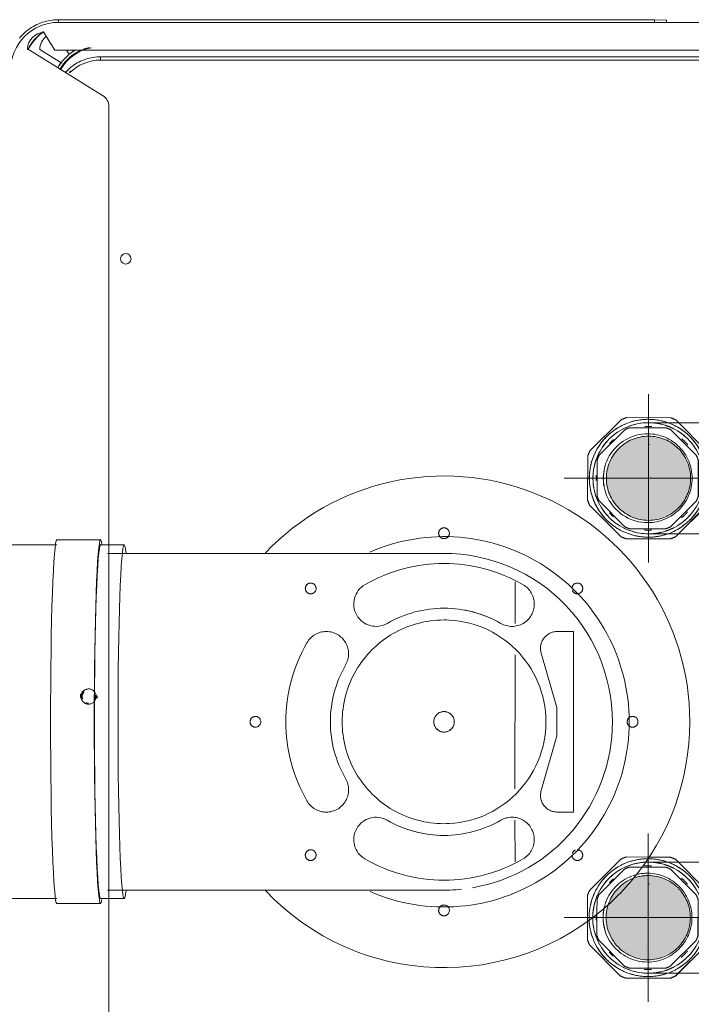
# Model space of a CAD drawing. Header units: millimetres. Extents: x -7237 to 20224, y 4737 to 43478.
# Tile 8 of 65: x 8120 to 8320, y 35945 to 36237. Entities that reach past the tile are written whole.
import ezdxf

# ---------------------------------------------------------------- set-up
doc = ezdxf.new("R2010")
doc.units = ezdxf.units.MM
doc.linetypes.add('ADSK_Осевая', pattern=[700, 500, -100, 0, -100])
doc.linetypes.add('ADSK_Скрыто', pattern=[300, 150, -150])
for name, color, linetype, lineweight in [('A-DETL-____-HDLN', 90, 'ADSK_Скрыто', 9), ('G-XREF-____-OTLN', 8, 'Continuous', 9), ('M-EQPM-____-OTLN', 50, 'Continuous', 20), ('P-PIPE-____-CNTR', 3, 'ADSK_Осевая', 20), ('P-PIPE-____-OTLN', 3, 'Continuous', 20)]:
    doc.layers.add(name, color=color, linetype=linetype, lineweight=lineweight)

# ---------------------------------------------------------------- blocks, each defined once
blk = doc.blocks.new('City Class FR - City Class F_iam-1558930-В_Этаж 02_Водопровод')
at = {"layer": 'A-DETL-____-HDLN'}
for p, q in [((16.49, -107.65), (-37.14, -107.77)), ((-37.14, -107.77), (-37.13, -112.62)), ((16.5, -112.5), (16.49, -107.65)), ((-30.74, -117.41), (-14.53, -112.72)), ((-14.53, -112.72), (-6.11, -112.7)), ((-6.11, -112.7), (10.13, -117.32)), ((-39.52, -125.18), (-51.87, -125.21)), ((9.64, -125.08), (-30.22, -125.16)), ((31.29, -125.03), (18.94, -125.06)), ((-43.96, -144.65), (-43.96, -144.66)), ((23.47, -147.74), (23.47, -147.74)), ((42.42, -245.6), (-62.48, -245.83))]:
    blk.add_line(p, q, dxfattribs=at)
for centre, major_axis, start_param, end_param in [((-10.37, -90.2), (-1.6, 0.07), 3.189473, 6.331065), ((-10.37, -90.2), (-1.6, 0.07), 0.04788, 3.189473), ((-49.93, -106.69), (-1.6, 0.07), 3.189473, 6.331065), ((29.27, -106.52), (-1.6, 0.07), 3.189473, 6.331065), ((-49.93, -106.69), (-1.6, 0.07), 0.04788, 1.618676), ((-49.93, -106.69), (-1.6, 0.07), 1.917265, 3.141593), ((29.27, -106.52), (-1.6, 0.07), 0.402025, 1.264023), ((29.27, -106.52), (-1.6, 0.07), 1.618676, 3.189473), ((-32.13, -112.6), (-4.99, 0.23), 0.04788, 1.897929), ((11.5, -112.51), (-4.99, 0.23), 1.339424, 3.189473), ((-10.24, -146.2), (-30.22, 1.38), 3.189473, 6.331065), ((-45.25, -126.09), (-6.62, 0.3), 2.665874, 5.807467), ((24.68, -125.94), (-6.62, 0.3), 3.713071, 6.854664), ((-10.24, -146.2), (-46.95, 2.15), 5.807467, 6.854664), ((-10.24, -146.2), (-46.95, 2.15), 2.665874, 3.713071), ((-10.24, -146.2), (-33.71, 1.54), 5.807467, 6.854664), ((-10.24, -146.2), (-33.71, 1.54), 5.807595, 6.331065), ((-10.24, -146.2), (-33.71, 1.54), 2.665874, 3.713071), ((-66.24, -146.32), (-1.6, 0.07), 3.189473, 6.331065), ((-10.24, -146.2), (-30.22, 1.38), 0.04788, 3.189473), ((-10.24, -146.2), (-33.71, 1.54), 2.665874, 3.189473), ((45.76, -146.08), (-1.6, 0.07), 3.189473, 6.331065), ((45.76, -146.08), (-1.6, 0.07), 0.04788, 3.189473), ((-66.24, -146.32), (-1.6, 0.07), 0.04788, 3.189473), ((-45.17, -166.46), (-6.62, 0.3), 0.571479, 3.713071), ((24.77, -166.31), (-6.62, 0.3), 5.807467, 8.949059), ((-30.36, -181.21), (-6.62, 0.3), 4.23667, 7.378263), ((-10.24, -146.2), (-33.71, 1.54), 1.095078, 2.142275), ((10.02, -181.12), (-6.62, 0.3), 2.142275, 5.283868), ((29.44, -185.71), (-1.6, 0.07), 3.189473, 6.331065), ((-49.76, -185.88), (-1.6, 0.07), 3.189473, 6.331065), ((-49.76, -185.88), (-1.6, 0.07), 0.04788, 3.189473), ((-10.24, -146.2), (-46.95, 2.15), 1.095078, 2.142275), ((29.44, -185.71), (-1.6, 0.07), 0.04788, 3.189473), ((-10.12, -202.2), (-1.6, 0.07), 3.189473, 6.331065), ((-10.12, -202.2), (-1.6, 0.07), 0.04788, 3.189473), ((-17.52, -251.77), (-2.25, 0.1), 3.189473, 6.331065), ((-17.51, -251.71), (-2, 0.09), 4.142626, 4.986416), ((-17.51, -251.66), (-2, 0.09), 4.177243, 4.89457), ((-17.52, -251.72), (-2.5, 0.11), 4.581485, 4.843332), ((-17.52, -251.77), (-2.25, 0.1), 0.04788, 3.189473), ((-17.51, -251.66), (-2, 0.09), 0.864511, 1.970028), ((-17.51, -251.71), (-2, 0.09), 0.899128, 1.95187), ((-17.52, -251.72), (-2.5, 0.11), 1.271607, 1.737534), ((-17.51, -251.71), (-2, 0.09), 2.752912, 3.141593)]:
    blk.add_ellipse(centre, major_axis=major_axis, ratio=0.999987, start_param=start_param, end_param=end_param, dxfattribs=at)
at = {"layer": 'G-XREF-____-OTLN'}
for p, q in [((-209.49, -262.24), (-210.12, 26.85)), ((-218.21, -24.17), (-218.08, -84.17)), ((-207.97, -40.43), (-207.52, -248.62)), ((-207.97, -40.43), (-207.52, -248.62)), ((-206.52, -248.62), (-206.97, -40.43)), ((-218.88, -84.17), (-218.72, -80.55)), ((-218.88, -84.17), (-218.5, -261.17)), ((-218.88, -84.17), (-218.5, -261.17)), ((-218.08, -84.17), (-217.7, -261.17)), ((157.57, -245.35), (42.47, -245.6)), ((-196.03, -248.01), (-209.81, -270.35)), ((-62.53, -245.83), (-192.63, -246.11)), ((-205.56, -260.11), (-209.64, -266.73)), ((-209.5, -258.73), (-208.19, -257.92)), ((-214.7, -265.48), (-209.49, -262.24))]:
    blk.add_line(p, q, dxfattribs=at)
at = {"layer": 'G-XREF-____-OTLN', "flags": 128}
for points in [[(-207.52, -248.62), (-207.51, -249.18), (-207.47, -249.74), (-207.42, -250.3), (-207.34, -250.85), (-207.24, -251.4), (-207.11, -251.95), (-206.97, -252.49), (-206.8, -253.02), (-206.61, -253.55), (-206.41, -254.07), (-206.18, -254.58), (-205.93, -255.08), (-205.66, -255.57), (-205.37, -256.05), (-205.06, -256.52), (-204.73, -256.98), (-204.39, -257.42), (-204.03, -257.85), (-203.65, -258.26), (-203.25, -258.66), (-202.84, -259.04)], [(-218.5, -261.17), (-218.48, -261.77), (-218.45, -262.36), (-218.38, -262.96), (-218.3, -263.56), (-218.19, -264.15), (-218.06, -264.73), (-217.9, -265.31), (-217.72, -265.88), (-217.52, -266.45), (-217.3, -267), (-217.05, -267.55), (-216.79, -268.09), (-216.5, -268.61), (-216.19, -269.13), (-215.86, -269.63), (-215.51, -270.12), (-215.14, -270.59), (-214.75, -271.05), (-214.35, -271.49), (-213.92, -271.92), (-213.48, -272.32), (-213.03, -272.71)]]:
    blk.add_lwpolyline(points, dxfattribs=at)
at = {"layer": 'G-XREF-____-OTLN'}
for centre, major_axis, ratio, start_param, end_param in [((-217.92, -80.55), (0.8, 0.002), 0.005175, 1.570548, 3.141345), ((-218.08, -84.17), (0.8, 0.002), 0.005175, 3.141593, 4.712141), ((-147.54, -241), (-1.55, 0.07), 0.999987, 3.189473, 6.331065), ((-147.54, -241), (-1.55, 0.07), 0.999987, 0.04788, 3.189473), ((-192.62, -250.11), (-4, 0.18), 0.999987, 4.760269, 5.77607), ((-197.35, -249.12), (-12.99, 0.59), 0.999987, 0.21953, 1.114499), ((-193.52, -248.54), (-13.99, 0.64), 0.999987, 0.04788, 0.106645), ((-206.52, -248.62), (1, 0.002), 0.005175, 3.141593, 4.712141), ((-193.52, -248.59), (-13.99, 0.64), 0.999987, 0.04788, 0.107322), ((-193.52, -248.6), (-12.99, 0.59), 0.999987, 0.04788, 0.833278), ((-197.35, -249.12), (-13.19, 0.6), 0.999987, 0.257568, 0.815669), ((-197.35, -249.12), (-13.99, 0.64), 0.999987, 0.603351, 0.701711), ((-197.35, -249.12), (-13.19, 0.6), 0.999987, 0.850861, 1.113796), ((-193.52, -248.59), (-13.99, 0.64), 0.999987, 0.786574, 0.889788), ((-193.52, -248.54), (-13.99, 0.64), 0.999987, 0.833278, 0.89147), ((-193.52, -248.54), (-13.19, 0.6), 0.999987, 0.777606, 0.833278), ((-217.7, -261.16), (0.8, 0.002), 0.005175, 3.141593, 4.712141), ((-203.5, -261.13), (-14.98, 0.69), 0.999987, 0.04788, 0.14622), ((-203.5, -261.14), (-14.19, 0.65), 0.999987, 0.04788, 1.618676), ((-197.35, -249.12), (-13.99, 0.64), 0.999987, 0.967623, 1.05857), ((-203.33, -257.52), (-14.16, 0.65), 0.999987, 0.650685, 1.160254), ((-203.33, -257.52), (-14.09, 0.64), 0.999987, 0.651395, 1.161353), ((-209.7, -265.35), (-4.99, 0.23), 0.999987, 0.072495, 1.594062), ((-209.53, -261.73), (-4.99, 0.23), 0.999987, 0.690904, 1.594062), ((-203.5, -261.13), (-14.98, 0.69), 0.999987, 0.778888, 0.889682)]:
    blk.add_ellipse(centre, major_axis=major_axis, ratio=ratio, start_param=start_param, end_param=end_param, dxfattribs=at)
for points, knots in [([(-209.59, -255.98), (-209.24, -256.62), (-208.52, -257.68), (-207.24, -259.09), (-205.85, -260.33), (-204.84, -261.02), (-204.24, -261.35)], [0.1029926, 0.1029926, 0.1029926, 0.1029926, 0.3333333, 0.5, 0.6666667, 0.8830029, 0.8830029, 0.8830029, 0.8830029]), ([(-203.82, -260.67), (-203.91, -260.62), (-204.45, -260.31), (-205.42, -259.64), (-206.69, -258.51), (-207.82, -257.25), (-208.74, -255.93), (-209.22, -254.98), (-209.43, -254.5)], [0.1365701, 0.1365701, 0.1365701, 0.1365701, 0.1666667, 0.3333333, 0.5, 0.6666667, 0.8333333, 1, 1, 1, 1])]:
    blk.add_open_spline(points, degree=3, knots=knots, dxfattribs=at)
blk = doc.blocks.new('City Class FR - City Class 25 FR-1559149-В_Этаж 02_Водопровод')
at = {"layer": 'A-DETL-____-HDLN'}
for p, q in [((-13.29, -146.04), (-13.29, -146.06)), ((-7.2, -146.34), (-7.2, -146.32))]:
    blk.add_line(p, q, dxfattribs=at)
for centre, start_param, end_param in [((-10.24, -146.2), 3.1873, 6.328892), ((-10.24, -146.18), 4.758096, 5.805294), ((-10.24, -146.18), 3.1873, 4.496297), ((-10.24, -146.18), 6.067093, 6.328892), ((-10.24, -146.18), 0.045707, 1.354704), ((-10.24, -146.18), 1.774157, 3.1873), ((-10.24, -146.2), 0.045707, 3.1873)]:
    blk.add_ellipse(centre, major_axis=(-3.04, 0.14), ratio=0.999987, start_param=start_param, end_param=end_param, dxfattribs=at)
blk.add_blockref('City Class FR - City Class F_iam-1558930-В_Этаж 02_Водопровод', (0, 0))
blk = doc.blocks.new('daa-oborudovanie-komplektkoaksialnogodymoxoda-sudliniteliami-1 - 60_100-V66-В_Этаж 02_Водопровод')
at = {"layer": 'A-DETL-____-HDLN', "color": 92}
blk.add_arc((0, 0), 73, 132.6161, 139.5045, dxfattribs=at)
at = {"layer": 'M-EQPM-____-OTLN', "color": 94}
for p, q in [((114.99, 54), (102, 54)), ((102, 52.5), (95, 52.5)), ((136.98, 52.5), (114.99, 52.5)), ((95, -52.5), (102, -52.5)), ((114.99, -52.5), (136.98, -52.5)), ((102, -54), (114.99, -54))]:
    blk.add_line(p, q, dxfattribs=at)
at = {"layer": 'M-EQPM-____-OTLN', "color": 94, "flags": 128}
for points in [[(100, 50), (96, 50), (92.01, 50), (88.03, 50), (84.07, 50), (80.13, 50), (76.23, 50), (72.36, 50), (68.54, 50), (64.77, 50), (61.06, 50), (57.41, 50), (53.82, 50), (50.31, 50), (46.88, 50), (43.54, 50), (40.28, 50), (37.12, 50), (34.06, 50), (31.11, 50), (28.26, 50), (25.54, 50), (22.93, 50), (20.44, 50), (18.08, 50), (15.85, 50), (13.76, 50), (11.8, 50), (9.99, 50), (8.32, 50), (6.8, 50), (5.42, 50), (4.2, 50), (3.13, 50), (2.21, 50), (1.46, 50), (0.85, 50), (0.41, 50), (0.13, 50), (0.01, 50), (0, 50)], [(0, -50), (0.08, -50), (0.32, -50), (0.72, -50), (1.28, -50), (1.99, -50), (2.87, -50), (3.89, -50), (5.08, -50), (6.41, -50), (7.89, -50), (9.52, -50), (11.3, -50), (13.22, -50), (15.27, -50), (17.47, -50), (19.79, -50), (22.24, -50), (24.82, -50), (27.52, -50), (30.33, -50), (33.25, -50), (36.28, -50), (39.42, -50), (42.65, -50), (45.97, -50), (49.38, -50), (52.87, -50), (56.43, -50), (60.07, -50), (63.76, -50), (67.52, -50), (71.33, -50), (75.18, -50), (79.08, -50), (83, -50), (86.96, -50), (90.93, -50), (94.92, -50), (98.92, -50), (100, -50)]]:
    blk.add_lwpolyline(points, dxfattribs=at)
at = {"layer": 'M-EQPM-____-OTLN', "color": 94}
for radius, start, end in [(73, 43.3605, 132.5771), (55, 66.4461, 180), (50, 88.0259, 95.986), (73, 139.5435, 180), (50, 99.6828, 180), (73, 180, 316.632), (55, 180, 293.6476), (50, 180, 273.1208)]:
    blk.add_arc((0, 0), radius, start, end, dxfattribs=at)
for centre, major_axis, start_param, end_param in [((102, 0), (0, 54), 0, 0.213423), ((102, 0), (0, 54), 3.141593, 6.283185), ((114.99, 0), (0, 54), 3.141593, 6.283185), ((95, 0), (0, 52.5), 0, 0.298494), ((95, 0), (0, 52.5), 3.141593, 6.283185), ((102, 0), (0, 52.5), 3.141593, 6.283185), ((95, 0), (0, 52.5), 2.842447, 3.141593), ((102, 0), (0, 54), 2.92817, 3.141593)]:
    blk.add_ellipse(centre, major_axis=major_axis, ratio=0.034899, start_param=start_param, end_param=end_param, dxfattribs=at)
blk = doc.blocks.new('ADSK_Полипропилен_Муфта с накидной гайкой - 25 х 3_4_-1254471-В_Этаж 02_Водопровод')
at = {"layer": 'A-DETL-____-HDLN', "color": 210}
for p, q in [((20789.07, 36118.69), (20779.81, 36109.47)), ((20803.72, 36119.31), (20790.65, 36119.34)), ((20797.98, 36118.8), (20797.97, 36118.8)), ((20814.51, 36109.39), (20805.29, 36118.65)), ((20790.24, 36115.78), (20782.55, 36108.13)), ((20802.43, 36116.32), (20791.59, 36116.34)), ((20811.43, 36108.07), (20803.78, 36115.76)), ((20797.58, 36111.31), (20797.52, 36111.31)), ((20811.24, 36108.32), (20811.48, 36108.07)), ((20779.16, 36107.9), (20779.13, 36094.82)), ((20781.99, 36106.78), (20781.97, 36095.94)), ((20811.97, 36095.87), (20811.99, 36106.72)), ((20812.04, 36106.72), (20812.02, 36095.87)), ((20815.13, 36094.75), (20815.16, 36107.82)), ((20815.16, 36107.82), (20815.23, 36107.81)), ((20815.23, 36107.81), (20815.2, 36094.74)), ((20782.52, 36094.59), (20790.17, 36086.9)), ((20803.72, 36086.87), (20811.4, 36094.53)), ((20815.2, 36094.74), (20815.13, 36094.75)), ((20779.78, 36093.25), (20789, 36083.99)), ((20796.57, 36091.34), (20796.62, 36091.33)), ((20805.21, 36083.95), (20814.47, 36093.18)), ((20814.55, 36093.17), (20805.28, 36083.95)), ((20814.47, 36093.18), (20814.55, 36093.17)), ((20791.52, 36086.34), (20802.37, 36086.32)), ((20790.57, 36083.34), (20803.64, 36083.31)), ((20796.29, 36083.84), (20796.31, 36083.84)), ((20805.28, 36083.95), (20805.21, 36083.95))]:
    blk.add_line(p, q, dxfattribs=at)
for centre, major_axis, start_param, end_param in [((20797.13, 36101.32), (0.84, 17.48), 0.045707, 3.1873), ((20797.14, 36101.32), (0.84, 17.48), 0.455043, 0.683609), ((20797.14, 36101.32), (0.92, 19.13), 0.394026, 0.482786), ((20797.14, 36101.32), (0.84, 17.48), 0.045707, 0.359679), ((20797.13, 36101.32), (0.84, 17.48), 3.1873, 6.328893), ((20797.14, 36101.32), (0.84, 17.48), 6.013969, 6.328893), ((20797.14, 36101.32), (0.92, 19.13), 5.891813, 5.980573), ((20797.14, 36101.32), (0.84, 17.48), 5.686445, 5.924101), ((20797.14, 36101.32), (0.84, 17.48), 0.780543, 1.404887), ((20796.98, 36101.33), (0.63, 13.18), 0.045707, 3.1873), ((20796.98, 36101.33), (0.76, 15.93), 0.392585, 0.484228), ((20797.1, 36101.32), (0.74, 15.38), 0.045707, 0.114388), ((20796.98, 36101.33), (0.63, 13.18), 3.1873, 6.328892), ((20797.1, 36101.32), (0.74, 15.38), 6.260211, 6.328893), ((20796.98, 36101.33), (0.76, 15.93), 5.890372, 5.982015), ((20797.14, 36101.32), (0.84, 17.48), 4.964561, 5.598255), ((20797.1, 36101.32), (0.74, 15.38), 0.777117, 0.885094), ((20797.1, 36101.32), (0.74, 15.38), 5.459553, 5.627435), ((20797.14, 36101.32), (0.92, 19.13), 1.179424, 1.268184), ((20797.14, 36101.32), (0.92, 19.13), 5.106415, 5.195175), ((20797.22, 36101.32), (0.92, 19.13), 5.150795, 5.195175), ((20796.98, 36101.33), (0.76, 15.93), 1.177983, 1.269626), ((20796.98, 36101.33), (0.76, 15.93), 5.104974, 5.196617), ((20797.14, 36101.32), (0.84, 17.48), 1.504372, 1.728753), ((20797.03, 36101.33), (0.63, 13.18), 1.354704, 1.878303), ((20797.1, 36101.32), (0.74, 15.38), 4.667267, 4.848926), ((20797.14, 36101.32), (0.84, 17.48), 4.636752, 4.879313), ((20797.1, 36101.32), (0.74, 15.38), 1.568033, 1.664974), ((20797.14, 36101.32), (0.84, 17.48), 1.828122, 2.140102), ((20797.14, 36101.32), (0.84, 17.48), 4.234497, 4.551627), ((20797.14, 36101.32), (0.92, 19.13), 1.964823, 2.053583), ((20796.98, 36101.33), (0.76, 15.93), 1.963381, 2.055024), ((20796.98, 36101.33), (0.76, 15.93), 4.319575, 4.411219), ((20797.14, 36101.32), (0.92, 19.13), 4.321017, 4.409777), ((20797.22, 36101.32), (0.92, 19.13), 4.321017, 4.409777), ((20797.14, 36101.32), (0.84, 17.48), 2.157875, 2.452713), ((20797.1, 36101.32), (0.74, 15.38), 2.346543, 2.45726), ((20797.1, 36101.32), (0.74, 15.38), 3.887387, 4.058009), ((20797.14, 36101.32), (0.84, 17.48), 3.917686, 4.221427), ((20797.14, 36101.32), (0.84, 17.48), 2.549158, 2.778445), ((20796.98, 36101.33), (0.76, 15.93), 2.748779, 2.840422), ((20797.1, 36101.32), (0.74, 15.38), 3.116681, 3.1873), ((20797.1, 36101.32), (0.74, 15.38), 3.1873, 3.257918), ((20796.98, 36101.33), (0.76, 15.93), 3.534177, 3.625821), ((20797.14, 36101.32), (0.84, 17.48), 3.591606, 3.829982), ((20797.14, 36101.32), (0.92, 19.13), 2.750221, 2.838981), ((20797.14, 36101.32), (0.84, 17.48), 2.873181, 3.1873), ((20797.14, 36101.32), (0.84, 17.48), 3.1873, 3.50237), ((20797.14, 36101.32), (0.92, 19.13), 3.535619, 3.624379), ((20797.22, 36101.32), (0.92, 19.13), 3.535619, 3.579999)]:
    blk.add_ellipse(centre, major_axis=major_axis, ratio=0.999987, start_param=start_param, end_param=end_param, dxfattribs=at)
blk = doc.blocks.new('ADSK_Полипропилен_Муфта с накидной гайкой - 25 х 3_4_-V67-В_Этаж 02_Водопровод')
at = {"layer": 'A-DETL-____-HDLN', "color": 140}
for p, q in [((20796.84, 35988.83), (20790.57, 35988.85)), ((20803.65, 35988.82), (20796.96, 35988.83)), ((20797.91, 35988.31), (20797.9, 35988.31)), ((20789, 35988.2), (20779.74, 35978.98)), ((20794.54, 35985.85), (20791.52, 35985.85)), ((20802.36, 35985.83), (20794.67, 35985.85)), ((20814.44, 35978.9), (20805.21, 35988.17)), ((20790.16, 35985.3), (20782.48, 35977.65)), ((20811.36, 35977.58), (20803.71, 35985.27)), ((20797.51, 35980.82), (20797.45, 35980.83)), ((20779.09, 35977.41), (20779.07, 35970.51)), ((20815.06, 35964.26), (20815.09, 35977.33)), ((20815.09, 35977.33), (20815.16, 35977.33)), ((20815.16, 35977.33), (20815.13, 35964.25)), ((20781.92, 35976.3), (20781.91, 35972.68)), ((20811.89, 35965.39), (20811.92, 35976.23)), ((20811.97, 35976.23), (20811.95, 35965.38)), ((20781.91, 35972.56), (20781.89, 35965.45)), ((20779.07, 35970.38), (20779.06, 35964.34)), ((20779.7, 35962.77), (20788.93, 35953.5)), ((20782.45, 35964.1), (20790.1, 35956.42)), ((20803.65, 35956.39), (20811.33, 35964.04)), ((20805.14, 35953.47), (20814.4, 35962.69)), ((20814.48, 35962.69), (20805.21, 35953.46)), ((20814.4, 35962.69), (20814.48, 35962.69)), ((20815.13, 35964.25), (20815.06, 35964.26)), ((20796.49, 35960.85), (20796.55, 35960.85)), ((20791.45, 35955.85), (20802.3, 35955.83)), ((20796.22, 35953.35), (20796.23, 35953.35)), ((20805.21, 35953.46), (20805.14, 35953.47)), ((20790.5, 35952.85), (20803.57, 35952.82))]:
    blk.add_line(p, q, dxfattribs=at)
for centre, major_axis, start_param, end_param in [((20797.06, 35970.83), (0.84, 17.48), 0.089217, 1.604089), ((20797.07, 35970.83), (0.92, 19.13), 0.394026, 0.482786), ((20797.07, 35970.83), (0.84, 17.48), 0.087884, 0.359679), ((20797.06, 35970.83), (0.84, 17.48), 0.045707, 0.080802), ((20797.07, 35970.83), (0.84, 17.48), 0.045707, 0.07986), ((20797.06, 35970.83), (0.84, 17.48), 3.1873, 6.328892), ((20797.07, 35970.83), (0.84, 17.48), 6.013969, 6.328892), ((20797.07, 35970.83), (0.92, 19.13), 5.891813, 5.980573), ((20797.07, 35970.83), (0.84, 17.48), 0.455043, 0.683609), ((20796.91, 35970.84), (0.76, 15.93), 0.392585, 0.484228), ((20797.03, 35970.84), (0.74, 15.38), 0.045707, 0.114388), ((20797.03, 35970.84), (0.74, 15.38), 6.260211, 6.328892), ((20796.91, 35970.84), (0.76, 15.93), 5.890372, 5.982015), ((20797.07, 35970.83), (0.84, 17.48), 5.686445, 5.924101), ((20797.07, 35970.83), (0.84, 17.48), 0.780543, 1.404887), ((20796.91, 35970.84), (0.63, 13.18), 0.391329, 1.339261), ((20796.91, 35970.84), (0.63, 13.18), 0.045707, 0.376309), ((20796.91, 35970.84), (0.63, 13.18), 3.1873, 6.328892), ((20797.03, 35970.84), (0.74, 15.38), 5.459553, 5.627435), ((20797.07, 35970.83), (0.84, 17.48), 4.964561, 5.598255), ((20797.03, 35970.84), (0.74, 15.38), 0.777117, 0.885094), ((20797.07, 35970.83), (0.92, 19.13), 1.179424, 1.268184), ((20796.91, 35970.84), (0.76, 15.93), 1.177983, 1.269626), ((20796.91, 35970.84), (0.76, 15.93), 5.104974, 5.196617), ((20797.07, 35970.83), (0.92, 19.13), 5.106415, 5.195175), ((20797.14, 35970.83), (0.92, 19.13), 5.106415, 5.195175), ((20796.91, 35970.84), (0.63, 13.18), 1.354704, 3.1873), ((20796.96, 35970.84), (0.63, 13.18), 1.354704, 1.878303), ((20797.07, 35970.83), (0.84, 17.48), 1.504372, 1.728753), ((20797.06, 35970.83), (0.84, 17.48), 1.611284, 3.1873), ((20797.03, 35970.84), (0.74, 15.38), 1.568033, 1.664974), ((20797.03, 35970.84), (0.74, 15.38), 4.667267, 4.848926), ((20797.07, 35970.83), (0.84, 17.48), 4.636752, 4.879313), ((20797.07, 35970.83), (0.84, 17.48), 1.828122, 2.452713), ((20796.91, 35970.84), (0.76, 15.93), 1.963381, 2.055024), ((20797.07, 35970.83), (0.84, 17.48), 3.917686, 4.551627), ((20796.91, 35970.84), (0.76, 15.93), 4.319575, 4.411219), ((20797.07, 35970.83), (0.92, 19.13), 1.964823, 2.053583), ((20797.07, 35970.83), (0.92, 19.13), 4.321017, 4.409777), ((20797.14, 35970.83), (0.92, 19.13), 4.321017, 4.409777), ((20797.03, 35970.84), (0.74, 15.38), 2.346543, 2.45726), ((20797.03, 35970.84), (0.74, 15.38), 3.887387, 4.058009), ((20797.07, 35970.83), (0.84, 17.48), 2.549158, 2.778445), ((20796.91, 35970.84), (0.76, 15.93), 2.748779, 2.840422), ((20796.91, 35970.84), (0.76, 15.93), 3.534177, 3.625821), ((20797.07, 35970.83), (0.84, 17.48), 3.591606, 3.829982), ((20797.07, 35970.83), (0.92, 19.13), 2.750221, 2.838981), ((20797.07, 35970.83), (0.84, 17.48), 2.873181, 3.1873), ((20797.03, 35970.84), (0.74, 15.38), 3.116681, 3.1873), ((20797.03, 35970.84), (0.74, 15.38), 3.1873, 3.257918), ((20797.07, 35970.83), (0.84, 17.48), 3.1873, 3.50237), ((20797.07, 35970.83), (0.92, 19.13), 3.535619, 3.624379), ((20797.14, 35970.83), (0.92, 19.13), 3.535619, 3.579999)]:
    blk.add_ellipse(centre, major_axis=major_axis, ratio=0.999987, start_param=start_param, end_param=end_param, dxfattribs=at)
blk = doc.blocks.new('ADSK_Полипропилен_Отвод - Универсальный-V68-В_Этаж 02_Водопровод')
at = {"layer": 'A-DETL-____-HDLN', "color": 210}
for p, q in [((20830.22, 36117.82), (20797.22, 36117.82)), ((20830.22, 36101.32), (20830.22, 36117.82)), ((20797.22, 36113.82), (20797.22, 36088.82)), ((20830.22, 36084.82), (20830.22, 36101.32)), ((20797.22, 36084.82), (20830.22, 36084.82))]:
    blk.add_line(p, q, dxfattribs=at)
at = {"layer": 'A-DETL-____-HDLN', "color": 210, "flags": 128}
for points in [[(20789.28, 36115.79), (20789.87, 36116.09), (20790.46, 36116.37), (20791.07, 36116.63), (20791.69, 36116.86), (20792.31, 36117.07), (20792.95, 36117.26), (20793.59, 36117.41), (20794.24, 36117.55), (20794.89, 36117.65), (20795.54, 36117.73), (20796.2, 36117.79), (20796.86, 36117.81)], [(20786.07, 36113.48), (20786.57, 36113.92), (20787.08, 36114.34), (20787.61, 36114.73), (20788.15, 36115.11)], [(20783.5, 36110.49), (20783.87, 36111.03), (20784.27, 36111.55), (20784.69, 36112.06), (20785.13, 36112.56)], [(20782.66, 36093.54), (20782.36, 36094.13), (20782.09, 36094.73), (20781.84, 36095.34), (20781.61, 36095.96), (20781.41, 36096.59), (20781.23, 36097.22), (20781.08, 36097.87), (20780.96, 36098.51), (20780.86, 36099.17), (20780.78, 36099.82), (20780.74, 36100.48), (20780.72, 36101.14), (20780.72, 36101.8), (20780.75, 36102.46), (20780.81, 36103.12), (20780.9, 36103.77), (20781.01, 36104.42), (20781.15, 36105.07), (20781.31, 36105.71), (20781.5, 36106.34), (20781.71, 36106.96), (20781.95, 36107.58), (20782.21, 36108.18), (20782.5, 36108.78), (20782.81, 36109.36)], [(20784.93, 36090.3), (20784.5, 36090.8), (20784.09, 36091.32), (20783.7, 36091.85), (20783.33, 36092.4)], [(20788.45, 36087.34), (20787.9, 36087.7), (20787.36, 36088.08), (20786.84, 36088.49), (20786.34, 36088.91)], [(20797.22, 36084.82), (20796.56, 36084.83), (20795.9, 36084.87), (20795.24, 36084.94), (20794.59, 36085.03), (20793.94, 36085.15), (20793.29, 36085.29), (20792.66, 36085.46), (20792.02, 36085.66), (20791.4, 36085.88), (20790.79, 36086.12), (20790.19, 36086.39), (20789.6, 36086.68)]]:
    blk.add_lwpolyline(points, dxfattribs=at)
at = {"layer": 'A-DETL-____-HDLN', "color": 210}
for radius, start, end in [(16.5, 0, 180), (12.5, 90, 270), (12.5, 270, 90), (16.5, 180, 0)]:
    blk.add_arc((20797.22, 36101.32), radius, start, end, dxfattribs=at)
for points, knots in [([(20801.04, 36117.37), (20800.82, 36117.42), (20799.56, 36117.69), (20798.27, 36117.82), (20797.22, 36117.82)], [0.8271005, 0.8271005, 0.8271005, 0.8271005, 0.8571429, 1, 1, 1, 1]), ([(20804.76, 36115.99), (20804.34, 36116.21), (20803.48, 36116.6), (20802.61, 36116.92), (20802.16, 36117.06)], [0.6542456, 0.6542456, 0.6542456, 0.6542456, 0.7142857, 0.7758694, 0.7758694, 0.7758694, 0.7758694]), ([(20811.5, 36109.58), (20811.33, 36109.87), (20810.98, 36110.44), (20810.41, 36111.23), (20809.82, 36111.98), (20809.19, 36112.68), (20808.54, 36113.33), (20807.64, 36114.13), (20806.75, 36114.81), (20806.06, 36115.25), (20805.86, 36115.37)], [0.2857143, 0.2857143, 0.2857143, 0.2857143, 0.3214286, 0.3571429, 0.3928571, 0.4285714, 0.4642857, 0.5, 0.5714286, 0.6007777, 0.6007777, 0.6007777, 0.6007777]), ([(20805.86, 36087.27), (20806.06, 36087.39), (20806.51, 36087.67), (20807.17, 36088.15), (20807.87, 36088.71), (20808.54, 36089.31), (20809.19, 36089.95), (20809.82, 36090.65), (20810.41, 36091.4), (20810.98, 36092.2), (20811.33, 36092.76), (20811.5, 36093.05)], [0.3992223, 0.3992223, 0.3992223, 0.3992223, 0.4285714, 0.4642857, 0.5, 0.5357143, 0.5714286, 0.6071429, 0.6428571, 0.6785714, 0.7142857, 0.7142857, 0.7142857, 0.7142857]), ([(20797.22, 36084.82), (20798.27, 36084.82), (20799.56, 36084.94), (20800.82, 36085.22), (20801.04, 36085.27)], [0, 0, 0, 0, 0.1428571, 0.1728995, 0.1728995, 0.1728995, 0.1728995]), ([(20802.16, 36085.58), (20802.61, 36085.72), (20803.48, 36086.03), (20804.34, 36086.43), (20804.76, 36086.64)], [0.2241306, 0.2241306, 0.2241306, 0.2241306, 0.2857143, 0.3457544, 0.3457544, 0.3457544, 0.3457544])]:
    blk.add_open_spline(points, degree=3, knots=knots, dxfattribs=at)
blk = doc.blocks.new('ADSK_Полипропилен_Отвод - Универсальный-V70-В_Этаж 02_Водопровод')
at = {"layer": 'A-DETL-____-HDLN', "color": 140}
for p, q in [((20830.14, 35987.33), (20797.14, 35987.33)), ((20830.14, 35970.83), (20830.14, 35987.33)), ((20797.14, 35983.33), (20797.14, 35958.33)), ((20830.14, 35954.33), (20830.14, 35970.83)), ((20797.14, 35954.33), (20830.14, 35954.33))]:
    blk.add_line(p, q, dxfattribs=at)
at = {"layer": 'A-DETL-____-HDLN', "color": 140, "flags": 128}
for points in [[(20789.21, 35985.3), (20789.8, 35985.6), (20790.39, 35985.89), (20791, 35986.14), (20791.62, 35986.38), (20792.24, 35986.59), (20792.88, 35986.77), (20793.52, 35986.93), (20794.16, 35987.06), (20794.82, 35987.17), (20795.47, 35987.25), (20795.63, 35987.26)], [(20795.76, 35987.27), (20796.13, 35987.3), (20796.79, 35987.33)], [(20786, 35983), (20786.49, 35983.43), (20787.01, 35983.85), (20787.54, 35984.24), (20788.08, 35984.62)], [(20783.43, 35980), (20783.8, 35980.54), (20784.2, 35981.07), (20784.62, 35981.58), (20785.06, 35982.07)], [(20780.67, 35971.73), (20780.68, 35971.97), (20780.74, 35972.63), (20780.83, 35973.28), (20780.94, 35973.93), (20781.08, 35974.58), (20781.24, 35975.22), (20781.43, 35975.85), (20781.64, 35976.48), (20781.88, 35977.09), (20782.14, 35977.7), (20782.43, 35978.29), (20782.74, 35978.87)], [(20782.59, 35963.05), (20782.29, 35963.64), (20782.02, 35964.24), (20781.77, 35964.85), (20781.54, 35965.47), (20781.34, 35966.1), (20781.16, 35966.74), (20781.01, 35967.38), (20780.88, 35968.03), (20780.78, 35968.68), (20780.71, 35969.33), (20780.66, 35969.99), (20780.64, 35970.65), (20780.65, 35971.31), (20780.67, 35971.6)], [(20784.86, 35959.82), (20784.43, 35960.32), (20784.02, 35960.83), (20783.63, 35961.37), (20783.26, 35961.92)], [(20788.38, 35956.85), (20787.83, 35957.21), (20787.29, 35957.6), (20786.77, 35958), (20786.26, 35958.43)], [(20797.14, 35954.33), (20796.48, 35954.34), (20795.83, 35954.38), (20795.17, 35954.45), (20794.51, 35954.54), (20793.87, 35954.66), (20793.22, 35954.8), (20792.58, 35954.97), (20791.95, 35955.17), (20791.33, 35955.39), (20790.72, 35955.63), (20790.12, 35955.9), (20789.52, 35956.19)]]:
    blk.add_lwpolyline(points, dxfattribs=at)
at = {"layer": 'A-DETL-____-HDLN', "color": 140}
for radius, start, end in [(16.5, 105, 165), (16.5, 95.7114, 105), (16.5, 90, 95.2228), (16.5, 0, 90), (12.5, 90, 115.9232), (12.5, 270, 90), (12.5, 116.6034, 157.6207), (16.5, 165, 176.5514), (12.5, 158.3009, 270), (16.5, 177.04, 180), (16.5, 180, 0)]:
    blk.add_arc((20797.14, 35970.83), radius, start, end, dxfattribs=at)
for points, knots in [([(20800.97, 35986.88), (20800.75, 35986.93), (20799.48, 35987.21), (20798.2, 35987.33), (20797.14, 35987.33)], [0.8271005, 0.8271005, 0.8271005, 0.8271005, 0.8571429, 1, 1, 1, 1]), ([(20804.69, 35985.5), (20804.27, 35985.72), (20803.41, 35986.12), (20802.54, 35986.43), (20802.09, 35986.57)], [0.6542456, 0.6542456, 0.6542456, 0.6542456, 0.7142857, 0.7758694, 0.7758694, 0.7758694, 0.7758694]), ([(20811.42, 35979.1), (20811.26, 35979.39), (20810.91, 35979.95), (20810.34, 35980.75), (20809.75, 35981.49), (20809.12, 35982.19), (20808.47, 35982.84), (20807.57, 35983.64), (20806.68, 35984.32), (20805.99, 35984.76), (20805.79, 35984.88)], [0.2857143, 0.2857143, 0.2857143, 0.2857143, 0.3214286, 0.3571429, 0.3928571, 0.4285714, 0.4642857, 0.5, 0.5714286, 0.6007777, 0.6007777, 0.6007777, 0.6007777]), ([(20805.79, 35956.78), (20805.99, 35956.9), (20806.43, 35957.19), (20807.1, 35957.67), (20807.8, 35958.22), (20808.47, 35958.82), (20809.12, 35959.47), (20809.75, 35960.17), (20810.34, 35960.91), (20810.91, 35961.71), (20811.26, 35962.27), (20811.42, 35962.57)], [0.3992223, 0.3992223, 0.3992223, 0.3992223, 0.4285714, 0.4642857, 0.5, 0.5357143, 0.5714286, 0.6071429, 0.6428571, 0.6785714, 0.7142857, 0.7142857, 0.7142857, 0.7142857]), ([(20802.09, 35955.09), (20802.54, 35955.23), (20803.41, 35955.55), (20804.27, 35955.94), (20804.69, 35956.16)], [0.2241306, 0.2241306, 0.2241306, 0.2241306, 0.2857143, 0.3457544, 0.3457544, 0.3457544, 0.3457544]), ([(20797.14, 35954.33), (20798.2, 35954.33), (20799.48, 35954.45), (20800.75, 35954.73), (20800.97, 35954.78)], [0, 0, 0, 0, 0.1428571, 0.1728995, 0.1728995, 0.1728995, 0.1728995])]:
    blk.add_open_spline(points, degree=3, knots=knots, dxfattribs=at)

msp = doc.modelspace()

# ---------------------------------------------------------------- hatches: boundary and pattern name
at = {"layer": 'P-PIPE-____-OTLN'}
for points in [[(8307.14, 36088.82), (8310.38, 36089.24), (8314.83, 36091.59), (8315.98, 36092.48), (8317.97, 36095.07), (8319.22, 36098.08), (8319.64, 36101.32), (8319.22, 36104.55), (8317.39, 36108.32), (8314.83, 36111.04), (8313.39, 36112.14), (8310.38, 36113.39), (8307.14, 36113.82), (8303.91, 36113.39), (8300.89, 36112.14), (8298.3, 36110.16), (8296.32, 36107.57), (8295.07, 36104.55), (8294.64, 36101.32), (8295.07, 36098.08), (8296.32, 36095.07), (8298.46, 36092.36), (8300.89, 36090.49), (8303.91, 36089.24)], [(8307.07, 35958.33), (8310.31, 35958.76), (8314.83, 35961.16), (8315.91, 35961.99), (8317.94, 35964.7), (8319.15, 35967.6), (8319.57, 35970.83), (8319.15, 35974.07), (8317.9, 35977.08), (8314.63, 35980.65), (8313.32, 35981.66), (8310.31, 35982.9), (8307.07, 35983.33), (8303.84, 35982.9), (8299.52, 35980.65), (8298.23, 35979.67), (8296.25, 35977.08), (8295, 35974.07), (8294.57, 35970.83), (8295, 35967.6), (8296.25, 35964.58), (8298.23, 35961.99), (8300.82, 35960), (8303.84, 35958.76)]]:
    msp.add_hatch(color=256, dxfattribs=at).paths.add_polyline_path(points)

# ---------------------------------------------------------------- linework, layer by layer
at = {"layer": 'P-PIPE-____-CNTR', "color": 220}
for p, q in [((8307.14, 36076.32), (8307.14, 36126.32)), ((8282.14, 36101.32), (8332.14, 36101.32))]:
    msp.add_line(p, q, dxfattribs=at)
at = {"layer": 'P-PIPE-____-CNTR', "color": 150}
for p, q in [((8307.07, 35945.83), (8307.07, 35995.83)), ((8282.07, 35970.83), (8332.07, 35970.83))]:
    msp.add_line(p, q, dxfattribs=at)

# ---------------------------------------------------------------- block references
at = {"layer": 'A-DETL-____-HDLN', "rotation": 269.8755786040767}
msp.add_blockref('City Class FR - City Class 25 FR-1559149-В_Этаж 02_Водопровод', (8392.59, 36018.43), dxfattribs=at)
at = {"layer": 'A-DETL-____-HDLN', "color": 210}
for name in ['ADSK_Полипропилен_Муфта с накидной гайкой - 25 х 3_4_-1254471-В_Этаж 02_Водопровод', 'ADSK_Полипропилен_Отвод - Универсальный-V68-В_Этаж 02_Водопровод']:
    msp.add_blockref(name, (-12490.07, 0), dxfattribs=at)
at = {"layer": 'A-DETL-____-HDLN', "color": 92, "rotation": 180}
msp.add_blockref('daa-oborudovanie-komplektkoaksialnogodymoxoda-sudliniteliami-1 - 60_100-V66-В_Этаж 02_Водопровод', (8246.42, 36029), dxfattribs=at)
at = {"layer": 'A-DETL-____-HDLN', "color": 140}
for name in ['ADSK_Полипропилен_Муфта с накидной гайкой - 25 х 3_4_-V67-В_Этаж 02_Водопровод', 'ADSK_Полипропилен_Отвод - Универсальный-V70-В_Этаж 02_Водопровод']:
    msp.add_blockref(name, (-12490.07, 0), dxfattribs=at)

doc.saveas('drawing.dxf')
